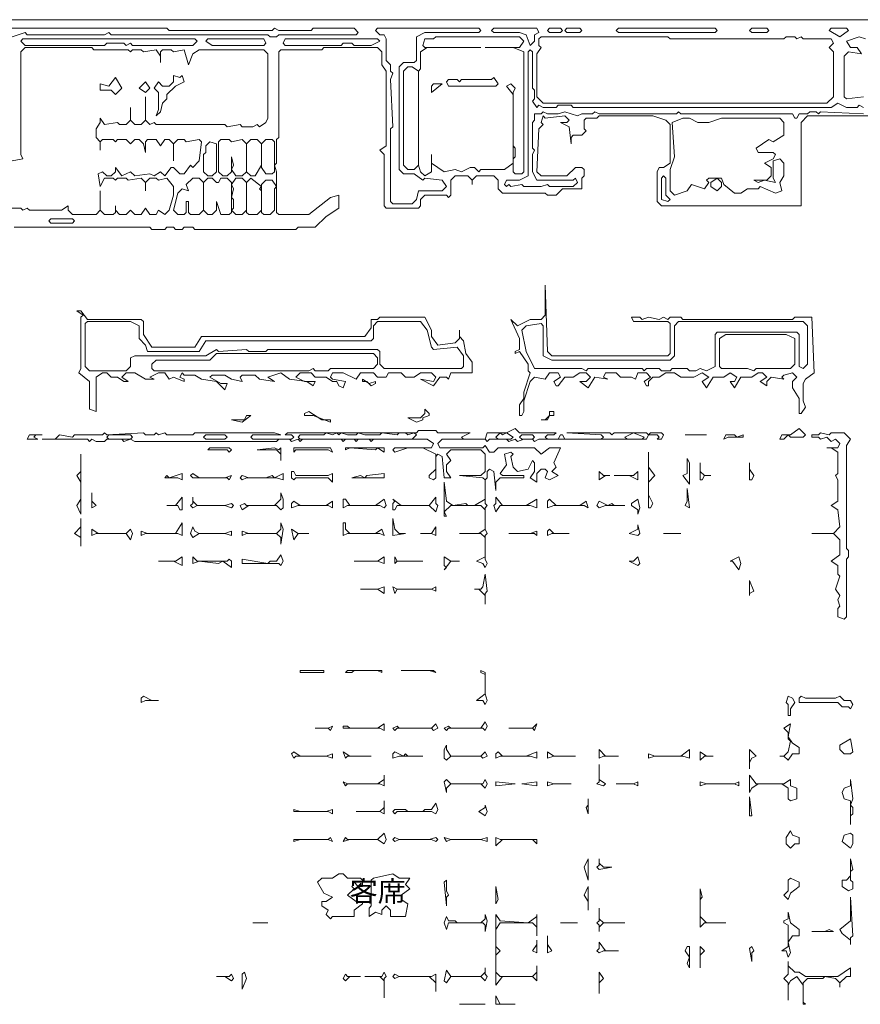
# Model space of a CAD drawing. Header units: millimetres. Extents: x -917 to 57094, y -4147 to 35497.
# Tile 3 of 4: x 26056 to 42423, y 16315 to 35497. Entities that reach past the tile are written whole.
import ezdxf

# ---------------------------------------------------------------- set-up
doc = ezdxf.new("R2010")
doc.units = ezdxf.units.MM
doc.layers.add('EDITABLE_ROOM_LABELS', color=7, linetype='Continuous', lineweight=18, true_color=0x50555f)
doc.layers.add('RASTER_CONTOURS', color=7, linetype='Continuous', lineweight=18, true_color=0x50555f)
doc.styles.add('JAPANESE', font='msgothic.ttc')

msp = doc.modelspace()

# ---------------------------------------------------------------- linework, layer by layer
at = {"layer": 'RASTER_CONTOURS'}
for points in [[(51653, 35497), (6026, 35497)], [(22561, 35330), (28923, 35330), (28965, 35289), (30974, 35289), (31016, 35330), (31100, 35289), (31728, 35289), (31770, 35330), (32565, 35330), (32649, 35247), (32607, 35205), (31100, 35205), (31058, 35164), (30932, 35164), (30890, 35205), (27835, 35205), (27793, 35247), (27709, 35205), (26202, 35205), (26160, 35247), (25909, 35164)], [(42485, 33996), (42151, 33954), (42109, 33996), (42109, 34788), (42192, 34872), (42444, 34830), (42360, 34955), (42234, 34955), (42151, 35080), (42402, 35164), (42527, 35122)], [(25909, 32745), (26119, 32787), (26077, 32870), (26077, 34872), (26160, 34955), (27458, 34955), (27500, 34913), (28170, 34913), (28212, 34872), (28253, 34913), (28421, 34913), (28463, 34872), (28714, 34913), (28798, 34788), (28798, 34663), (28798, 34872), (28839, 34913), (29007, 34913), (29049, 34872), (29258, 34913), (29342, 34621), (29425, 34830), (29551, 34913), (30807, 34913), (30890, 34830), (30890, 33579), (30849, 33496), (30723, 33412), (30681, 33454), (30597, 33412), (30388, 33412), (30346, 33454), (30095, 33412), (30053, 33454), (28714, 33454), (28672, 33496), (28588, 33454), (28505, 33537), (28505, 33996), (28505, 33537), (28421, 33454), (28295, 33454), (28212, 33537), (28212, 33787), (28212, 33537), (28128, 33454), (28002, 33454), (27960, 33496), (27709, 33454), (27625, 33579), (27625, 33496), (27542, 33370), (27542, 33204), (27625, 33120), (27625, 32953), (27625, 33120), (27667, 33162), (27877, 33162), (27918, 33120), (27960, 33162), (28128, 33162), (28212, 33079), (28295, 33162), (28379, 33162), (28463, 33079), (28505, 32912), (28505, 33120), (28546, 33162), (28714, 33162), (28798, 33037), (28881, 33162), (28965, 33162), (29049, 33079), (29049, 32745), (29049, 33079), (29132, 33162), (29258, 33162), (29300, 33120), (29551, 33162), (29593, 33120), (29551, 32745), (29425, 32620), (29384, 32662), (29258, 32495), (29174, 32495), (29049, 32620), (29007, 32620), (28881, 32453), (28798, 32536), (28672, 32453), (28588, 32495), (28295, 32453), (28212, 32536), (28044, 32453), (27918, 32620), (27918, 32536), (27835, 32453), (27751, 32453), (27667, 32536), (27584, 32495), (27625, 32245), (27709, 32411), (27877, 32411), (27918, 32370), (27960, 32411), (28128, 32411), (28170, 32370), (28421, 32411), (28505, 32328), (28505, 32161), (28505, 32328), (28588, 32411), (28714, 32411), (28756, 32370), (28923, 32411), (29049, 32245), (29049, 32078), (28965, 31786), (28881, 31702), (28756, 31786), (28714, 31702), (28588, 31702), (28505, 31828), (28421, 31702), (28295, 31702), (28212, 31786), (28128, 31702), (28002, 31702), (27918, 31786), (27918, 31869), (27918, 31744), (27877, 31702), (27709, 31702), (27625, 31786), (27625, 32161), (27625, 31786), (27542, 31702), (27081, 31702), (26998, 31786), (26998, 31869), (26872, 31786), (26244, 31786), (26202, 31828), (26119, 31786), (26077, 31828), (25909, 31828)], [(25951, 31452), (28588, 31452), (28630, 31411), (28881, 31411), (28923, 31452), (29049, 31452), (29091, 31411), (29216, 31411), (29258, 31452), (29425, 31452), (29467, 31411), (31435, 31411), (31477, 31452), (31811, 31452), (32021, 31661), (32272, 31828), (32272, 32078), (32104, 32036), (31686, 31702), (31100, 31702), (31058, 31744), (31058, 32536), (31016, 32662), (31058, 32703), (31058, 33162), (31100, 33204), (31100, 34872), (31142, 34913), (31937, 34913), (31979, 34955), (33025, 34955), (33109, 34872), (33109, 34621), (33193, 34496), (33193, 33037), (33067, 32953), (33151, 32870), (33151, 31869), (33193, 31828), (33821, 31828), (33862, 31869), (33862, 31994), (33946, 32078), (34365, 32078), (34407, 32036), (34448, 32078), (34448, 32370), (34532, 32453), (34783, 32453), (34867, 32370), (34867, 32286), (34867, 32370), (34951, 32453), (35286, 32453), (35369, 32370), (35369, 32203), (35453, 32119), (36290, 32119), (36332, 32078), (36500, 32078), (36625, 32203), (37002, 32203), (37002, 32411), (37044, 32453), (37044, 32578), (37002, 32620), (36876, 32620), (36709, 32453), (36207, 32453), (36123, 32536), (36165, 33370), (36248, 33454), (36207, 33496), (36248, 33621), (36290, 33579), (36667, 33621), (36751, 33537), (36709, 33496), (36583, 33496), (36751, 33412), (36793, 33079), (36793, 33204), (36834, 33245), (37002, 33245), (37086, 33329), (37044, 33370), (37044, 33537), (37086, 33579), (37295, 33579), (37337, 33621), (38383, 33621), (38634, 33537), (38718, 33454), (38718, 32703), (38593, 32620), (38509, 32620), (38467, 32536), (38467, 31953), (38551, 31869), (41272, 31869), (41272, 33496), (41397, 33621), (44202, 33621)], [(42485, 33662), (41648, 33704), (41606, 33662), (41565, 33704), (41439, 33704), (41397, 33662), (41230, 33662), (41188, 33579), (41146, 33579), (41104, 33662), (38927, 33662), (38886, 33704), (38844, 33662), (37337, 33662), (37253, 33704), (37211, 33662), (37002, 33662), (36918, 33621), (36667, 33704), (36541, 33662), (36332, 33662), (36248, 33704), (36207, 33662), (36081, 33662), (36081, 33537), (36039, 33496), (36039, 32995), (36081, 32953), (36039, 32870), (36039, 32536), (36123, 32370), (36834, 32370), (36876, 32411), (36918, 32328), (36834, 32245), (36374, 32245), (36332, 32286), (36207, 32245), (35872, 32245), (35830, 32286), (35621, 32245), (35579, 32286), (35537, 32245), (35495, 32286), (35537, 32370), (35788, 32370), (35955, 32453), (35955, 34872), (35997, 34913), (36039, 34872), (36039, 34163), (36081, 34121), (36081, 33954), (36039, 33913), (36123, 33787), (36165, 33829), (36248, 33787), (36500, 33787), (36541, 33829), (36793, 33829), (36834, 33787), (41858, 33787), (41983, 33871), (42151, 33787), (42360, 33787), (42402, 33829), (42485, 33787)]]:
    msp.add_lwpolyline(points, dxfattribs=at)
for points in [[(34993, 35330), (35035, 35289), (34993, 35247), (33946, 35247), (33779, 35164), (33779, 34705), (33737, 34663), (33528, 34663), (33444, 34580), (33444, 32578), (33528, 32495), (33737, 32495), (33904, 32370), (33946, 32411), (34281, 32370), (34365, 32245), (34281, 32161), (33821, 32161), (33779, 31994), (33695, 31911), (33318, 31911), (33276, 31953), (33276, 33370), (33318, 33412), (33276, 34330), (33318, 34455), (33276, 34496), (33276, 34621), (33193, 34705), (33193, 35122), (33151, 35205), (33067, 35205), (32983, 35289), (33025, 35330)], [(35244, 35289), (35286, 35330), (36123, 35330), (36165, 35247), (36081, 35205), (36081, 35080), (35997, 34997), (35914, 35205), (35788, 35247), (35286, 35247)], [(36332, 35289), (36374, 35330), (36583, 35330), (36625, 35289), (36583, 35247), (36374, 35247)], [(36667, 35289), (36709, 35330), (36960, 35330), (37002, 35289), (36960, 35247), (36709, 35247)], [(37672, 35289), (37713, 35330), (39597, 35330), (39639, 35289), (39597, 35247), (37713, 35247)], [(40267, 35289), (40309, 35330), (40602, 35330), (40644, 35289), (40602, 35247), (40309, 35247)], [(41816, 35289), (41858, 35330), (42151, 35330), (42192, 35289), (42025, 35164)], [(26077, 35080), (26119, 35122), (29467, 35122), (29509, 35080), (29425, 34997), (28253, 34997), (28212, 35039), (28128, 34997), (28086, 35039), (27751, 35039), (27709, 34997), (26160, 34997)], [(29677, 35080), (29718, 35122), (30807, 35122), (30849, 35039), (30807, 34997), (29802, 34997)], [(31183, 35039), (31225, 35122), (33025, 35122), (33067, 35080), (32900, 34997), (32565, 34997), (32523, 35039), (32356, 35039), (32314, 34997), (31225, 34997)], [(33946, 35122), (34114, 35122), (34155, 35164), (35788, 35164), (35872, 35080), (35788, 34955), (35118, 34955), (35662, 34955), (35872, 34872), (35872, 32536), (35830, 32495), (35704, 32495), (35662, 32536), (35662, 32787), (35704, 32828), (35704, 32995), (35662, 33037), (35662, 34079), (35704, 34163), (35621, 34246), (35537, 34204), (35662, 34038), (35662, 32703), (35495, 32578), (35035, 32578), (34993, 32536), (34909, 32620), (34825, 32620), (34658, 32536), (34532, 32578), (34323, 32536), (34072, 32703), (34072, 32870), (34072, 32536), (33946, 32453), (33862, 32536), (33821, 32662), (33821, 34496), (33862, 34538), (33862, 34872), (33988, 34955), (35035, 34955), (33946, 34955), (33904, 34997)], [(36165, 35122), (36207, 35164), (38676, 35164), (38718, 35122), (40937, 35122), (40978, 35164), (41146, 35164), (41188, 35122), (41272, 35164), (41313, 35122), (41858, 35122), (41899, 35039), (41816, 34955), (41899, 34872), (41899, 33996), (41774, 33871), (36248, 33871), (36123, 33996), (36123, 34830), (36207, 34955), (36165, 34997)], [(33611, 34580), (33695, 34580), (33821, 34496), (33821, 32662), (33737, 32578), (33611, 32578), (33528, 32662), (33528, 34496)], [(28044, 34163), (27918, 34371), (27793, 34204), (27625, 34246), (27625, 34121), (27835, 34121), (27918, 34038)], [(29216, 34413), (29174, 34371), (29049, 34413), (29049, 34288), (28965, 34204), (28839, 34204), (28756, 34288), (28672, 34163), (28756, 34079), (28756, 33746), (28714, 33621), (28798, 33704), (28839, 33871), (28923, 33954), (28923, 34038), (29091, 34204), (29258, 34288)], [(35369, 34246), (35286, 34371), (35244, 34330), (34658, 34330), (34616, 34288), (34574, 34330), (34407, 34330), (34365, 34288), (34407, 34204), (35328, 34204)], [(28505, 34288), (28379, 34163), (28505, 34079), (28588, 34163)], [(34281, 34246), (34114, 34246), (34072, 34204), (34072, 34079)], [(38760, 33496), (38969, 33579), (39095, 33579), (39262, 33496), (39472, 33496), (39723, 33579), (40853, 33579), (40937, 33496), (40937, 33245), (40727, 33120), (40644, 33162), (40392, 32995), (40434, 32912), (40727, 32912), (40769, 32870), (40727, 32787), (40560, 32703), (40685, 32620), (40685, 32453), (40602, 32370), (40351, 32370), (40434, 32328), (40560, 32370), (40769, 32328), (40727, 32411), (40727, 32745), (40853, 32787), (40937, 32703), (40937, 32453), (40853, 32328), (40895, 32161), (40769, 32119), (40476, 32245), (40434, 32203), (40225, 32203), (40099, 32119), (39974, 32119), (39765, 32286), (39723, 32411), (39472, 32411), (39430, 32370), (39472, 32328), (39388, 32203), (39137, 32286), (39053, 32161), (38802, 32078), (38718, 32161), (38718, 32578), (38802, 32828)], [(29760, 33120), (29886, 33079), (29886, 32536), (29802, 32453), (29718, 32453), (29635, 32536), (29635, 32870), (29677, 32912), (29677, 33037)], [(29970, 33162), (30137, 33162), (30179, 33120), (30388, 33162), (30472, 33079), (30472, 32536), (30388, 32453), (30263, 32453), (30179, 32578), (30221, 32662), (30179, 32828), (30179, 32536), (30095, 32453), (30011, 32453), (29928, 32536), (29928, 33120)], [(30556, 33162), (30681, 33162), (30765, 33079), (30765, 32662), (30639, 32453), (30556, 32453), (30472, 32536), (30472, 33079)], [(30849, 33162), (30974, 33162), (31016, 33120), (31016, 32536), (30974, 32495), (30849, 32495), (30765, 32620), (30765, 33079)], [(38593, 32453), (38634, 32411), (38634, 32078), (38718, 31994), (38676, 31953), (38551, 31994), (38551, 32411)], [(29551, 32411), (29635, 32328), (29635, 31786), (29551, 31702), (29384, 31702), (29342, 31744), (29342, 31953), (29300, 31953), (29300, 31744), (29258, 31702), (29132, 31702), (29049, 31786), (29132, 32119), (29216, 32203), (29342, 32161), (29300, 32286), (29425, 32411)], [(29718, 32411), (29802, 32411), (29886, 32328), (29928, 32328), (29970, 32411), (30095, 32411), (30179, 32328), (30179, 31744), (30137, 31702), (29970, 31702), (29886, 31953), (29886, 31786), (29802, 31702), (29718, 31702), (29635, 31786), (29635, 32328)], [(30263, 32411), (30388, 32411), (30472, 32328), (30472, 31786), (30388, 31702), (30263, 31702), (30179, 31786), (30221, 31828), (30221, 31994), (30179, 32036), (30221, 32203), (30179, 32286)], [(30556, 32411), (30765, 32245), (30723, 32203), (30765, 32161), (30765, 31786), (30681, 31702), (30514, 31702), (30472, 31744), (30472, 32328)], [(30849, 32370), (30974, 32370), (31058, 32245), (31016, 32203), (31016, 31786), (30932, 31702), (30807, 31702), (30765, 31744), (30765, 32286)], [(39639, 32411), (39723, 32328), (39723, 32245), (39639, 32161), (39513, 32245), (39513, 32328)], [(26621, 31577), (26663, 31619), (27081, 31619), (27123, 31577), (27081, 31536), (26663, 31536)], [(35621, 29659), (35788, 29284), (35788, 29075), (35704, 29034), (35704, 28992), (35788, 29034), (35955, 28783), (35955, 28658), (35997, 28617), (35872, 28241), (35872, 28116), (35788, 27991), (35788, 27783), (35830, 27783), (35872, 27866), (35872, 28074), (35997, 28450), (36081, 28533), (36290, 28491), (36374, 28617), (36541, 28617), (36583, 28533), (36458, 28450), (36500, 28366), (36541, 28366), (36667, 28533), (36834, 28533), (36960, 28617), (37086, 28617), (37169, 28533), (37086, 28450), (36960, 28450), (37127, 28325), (37253, 28533), (37504, 28491), (37420, 28533), (37462, 28617), (37672, 28617), (37755, 28533), (37965, 28533), (38048, 28491), (38090, 28617), (38258, 28617), (38341, 28533), (38216, 28450), (38258, 28366), (38300, 28366), (38300, 28450), (38383, 28533), (38509, 28533), (38634, 28617), (38802, 28617), (38927, 28533), (39179, 28533), (39346, 28617), (39472, 28533), (39346, 28450), (39430, 28325), (39555, 28533), (39765, 28533), (39890, 28617), (40016, 28533), (39974, 28450), (39890, 28450), (39974, 28325), (40099, 28533), (40309, 28533), (40434, 28617), (40518, 28617), (40602, 28533), (40476, 28450), (40602, 28366), (40602, 28450), (40685, 28533), (40937, 28491), (40895, 28533), (40937, 28575), (41104, 28617), (41188, 28533), (41104, 28450), (41104, 28325), (41230, 28116), (41230, 27824), (41272, 27824), (41355, 27949), (41313, 28074), (41313, 28408), (41355, 28491), (41523, 28617), (41481, 29701), (41146, 29701), (41104, 29659), (38969, 29659), (38927, 29701), (38718, 29701), (38676, 29659), (38593, 29701), (38509, 29659), (38300, 29701), (38174, 29659), (38132, 29701), (37965, 29701), (38007, 29617), (38676, 29617), (38718, 29576), (38718, 28992), (38676, 28950), (36416, 28950), (36332, 29034), (36290, 30326), (36290, 29742), (36207, 29659), (35997, 29659), (35746, 29534)], [(27165, 29826), (27291, 29742), (27249, 29701), (27249, 28700), (27207, 28617), (27416, 28450), (27416, 27908), (27542, 27866), (27542, 28533), (27667, 28617), (27751, 28617), (27835, 28533), (27960, 28533), (28086, 28450), (28170, 28450), (28044, 28533), (28128, 28617), (28295, 28617), (28505, 28491), (28672, 28491), (28588, 28533), (28756, 28617), (28881, 28617), (28965, 28491), (29049, 28533), (29258, 28450), (29258, 28491), (29174, 28533), (29216, 28617), (29258, 28575), (29467, 28575), (29593, 28491), (29886, 28450), (30053, 28283), (30095, 28408), (29970, 28408), (29760, 28533), (29802, 28575), (30053, 28575), (30179, 28491), (30388, 28450), (30346, 28533), (30388, 28575), (30639, 28575), (30723, 28491), (31016, 28450), (30890, 28533), (31142, 28617), (31309, 28491), (31644, 28450), (31770, 28366), (31811, 28450), (31602, 28450), (31435, 28533), (31518, 28617), (31728, 28617), (31811, 28533), (32021, 28533), (32146, 28450), (32230, 28450), (32272, 28366), (32356, 28325), (32397, 28450), (32146, 28491), (32104, 28533), (32146, 28617), (32356, 28617), (32607, 28491), (32690, 28617), (32942, 28617), (33025, 28533), (33193, 28533), (33235, 28617), (33486, 28617), (33569, 28533), (33737, 28533), (33862, 28617), (34072, 28617), (34155, 28533), (34114, 28450), (33862, 28491), (34114, 28366), (34239, 28533), (34365, 28533), (34407, 28491), (34448, 28617), (34867, 28617), (34867, 28825), (34742, 28992), (34700, 29242), (34616, 29325), (34616, 29451), (34616, 29284), (34532, 29200), (34197, 29159), (34072, 29325), (34072, 29451), (33946, 29701), (33067, 29701), (33025, 29659), (32900, 29659), (32900, 29492), (32774, 29325), (29593, 29325), (29467, 29117), (28630, 29117), (28463, 29367), (28463, 29617), (28421, 29659), (27374, 29659), (27249, 29826)], [(27332, 29576), (27374, 29617), (28212, 29617), (28379, 29534), (28379, 29284), (28505, 29159), (28546, 29034), (29551, 29034), (29677, 29242), (32900, 29242), (32942, 29284), (32942, 29534), (33025, 29617), (33862, 29617), (33988, 29451), (34072, 29117), (34114, 29075), (34574, 29117), (34700, 28950), (34700, 28742), (34658, 28700), (33151, 28700), (33067, 28783), (33067, 29034), (33025, 29075), (30890, 29075), (30849, 29034), (30514, 29034), (30472, 29075), (29928, 29034), (29886, 29075), (29677, 28950), (28295, 28950), (28212, 28908), (28212, 28742), (28128, 28658), (27416, 28658), (27332, 28742)], [(41397, 28783), (41313, 28700), (41230, 28742), (41230, 29367), (41188, 29409), (39639, 29409), (39597, 29367), (39597, 28742), (39430, 28658), (39304, 28700), (39220, 28658), (39095, 28658), (39053, 28700), (38760, 28700), (38718, 28658), (38551, 28658), (38509, 28700), (38258, 28700), (38216, 28658), (38174, 28700), (37127, 28700), (37086, 28658), (37002, 28700), (36081, 28700), (35914, 29034), (35830, 29451), (35914, 29534), (36207, 29576), (36248, 29534), (36248, 28950), (36416, 28867), (38718, 28867), (38802, 28950), (38802, 29534), (38886, 29617), (41313, 29617), (41397, 29534)], [(39681, 29284), (39806, 29367), (40978, 29367), (41146, 29284), (41146, 28783), (41062, 28700), (40392, 28700), (40351, 28658), (40225, 28700), (39723, 28700), (39681, 28742)], [(28630, 28700), (28630, 28783), (28714, 28867), (29760, 28867), (29886, 28992), (32942, 28992), (33025, 28908), (33025, 28783), (32942, 28700), (32104, 28700), (32063, 28658), (31811, 28658), (31770, 28700), (31686, 28658), (28672, 28658)], [(32732, 28491), (32732, 28450), (32816, 28450), (32900, 28366), (32983, 28408), (32983, 28450), (32858, 28408)], [(31602, 27824), (31602, 27783), (31770, 27783), (32104, 27657), (32104, 27699), (31937, 27699), (31686, 27866)], [(34030, 27824), (33946, 27908), (33946, 27824), (33862, 27741), (33611, 27741), (33779, 27657), (33904, 27699), (33904, 27741), (34030, 27783)], [(36458, 27866), (36374, 27866), (36374, 27783), (36290, 27699), (36207, 27699), (36332, 27699), (36374, 27783), (36458, 27783)], [(30556, 27783), (30472, 27783), (30430, 27699), (30179, 27699), (30388, 27657)], [(38593, 27407), (38551, 27449), (38341, 27449), (38300, 27407), (38258, 27449), (37630, 27449), (37588, 27407), (37546, 27449), (36709, 27449), (37379, 27407), (37420, 27366), (37379, 27324), (36667, 27324), (36625, 27407), (36583, 27407), (36541, 27324), (36332, 27324), (36290, 27366), (36332, 27407), (36458, 27407), (36500, 27449), (35788, 27449), (35704, 27532), (35537, 27449), (35160, 27449), (35118, 27324), (34700, 27324), (34658, 27366), (34825, 27449), (34197, 27449), (34155, 27491), (33821, 27491), (33779, 27449), (31267, 27449), (31225, 27407), (31351, 27407), (31393, 27366), (31351, 27324), (30597, 27324), (30556, 27366), (30597, 27407), (31142, 27407), (31016, 27449), (29467, 27449), (29425, 27407), (28923, 27407), (28881, 27449), (28756, 27407), (28714, 27449), (28672, 27407), (28505, 27407), (28463, 27449), (27751, 27407), (27709, 27449), (27667, 27407), (27123, 27407), (27081, 27366), (26830, 27407), (26746, 27324), (26495, 27324), (27374, 27324), (27416, 27282), (27458, 27324), (27542, 27282), (27709, 27282), (27751, 27324), (28044, 27324), (28086, 27282), (28212, 27324), (28295, 27282), (31058, 27282), (31100, 27324), (31309, 27324), (31351, 27282), (31477, 27324), (31518, 27282), (31560, 27324), (32314, 27324), (32356, 27282), (32397, 27324), (32565, 27324), (32607, 27282), (32649, 27324), (32858, 27324), (32900, 27282), (32942, 27324), (33988, 27324), (34114, 27240), (34072, 27157), (33360, 27157), (33318, 27115), (33360, 27074), (33611, 27157), (33904, 27157), (34155, 27032), (34155, 26740), (34030, 26615), (34030, 26573), (34114, 26531), (34155, 26573), (34155, 26990), (34197, 27032), (34281, 26990), (34323, 26573), (34448, 26573), (34365, 26698), (34365, 26823), (34448, 26907), (34365, 27032), (34448, 27115), (35035, 27115), (35118, 27032), (35118, 26698), (35035, 26615), (34616, 26615), (35076, 26573), (35118, 26531), (35118, 26156), (34909, 26031), (34783, 26031), (34742, 26073), (34490, 26031), (34365, 26114), (34323, 26490), (34323, 25823), (34365, 25823), (34323, 25906), (34448, 26031), (35035, 26031), (35118, 25948), (35118, 25572), (34993, 25489), (34616, 25489), (35035, 25489), (35118, 25406), (35118, 25030), (34951, 24947), (35076, 24905), (35118, 24822), (35160, 24905), (35118, 24989), (35118, 25447), (35160, 25489), (35118, 25572), (35118, 25989), (35160, 26031), (35118, 26073), (35118, 26531), (35160, 26573), (35160, 26698), (35202, 26740), (35286, 26698), (35328, 26323), (35328, 26490), (35411, 26573), (35872, 26573), (35872, 26615), (35453, 26615), (35411, 26657), (35537, 26823), (35495, 27032), (35621, 27074), (35662, 27032), (35621, 26990), (35662, 26782), (35746, 26698), (35955, 26740), (36039, 26907), (36081, 26865), (36081, 26698), (35997, 26573), (36123, 26490), (36123, 26657), (36207, 26740), (36290, 26740), (36332, 26698), (36290, 26573), (36374, 26531), (36541, 26615), (36416, 26698), (36500, 26782), (36458, 26865), (36583, 27157), (36374, 27157), (36207, 27032), (36081, 27157), (35369, 27157), (35286, 27074), (35202, 27074), (35118, 27199), (35076, 27157), (34239, 27157), (34197, 27240), (34281, 27324), (35118, 27324), (35160, 27282), (35202, 27324), (35537, 27324), (35579, 27282), (35704, 27324), (35746, 27282), (35872, 27324), (36039, 27324), (36081, 27282), (36165, 27324), (38258, 27324), (38300, 27407), (38467, 27407), (38509, 27366), (38467, 27324), (38551, 27324)], [(31477, 27366), (31518, 27407), (31979, 27407), (32021, 27449), (32146, 27407), (32230, 27449), (32272, 27407), (32314, 27449), (32439, 27407), (32607, 27407), (32649, 27449), (32774, 27407), (33067, 27407), (33109, 27449), (33402, 27407), (33444, 27449), (33569, 27449), (33611, 27407), (33737, 27449), (33779, 27407), (33695, 27324), (31518, 27324)], [(35328, 27366), (35411, 27449), (35453, 27407), (35537, 27449), (35662, 27366), (35621, 27324), (35369, 27324)], [(37839, 27366), (38007, 27449), (38216, 27366), (38174, 27324), (37881, 27324)], [(41355, 27407), (41230, 27532), (41062, 27407), (40895, 27407), (40853, 27324), (40937, 27324), (41020, 27407), (41062, 27366), (41313, 27366)], [(41648, 27449), (41606, 27407), (41481, 27407), (41481, 27366), (41606, 27366), (41648, 27324), (41774, 27366), (41858, 27282), (41941, 27324), (42025, 27240), (41983, 27157), (41774, 27157), (41858, 27157), (41983, 27074), (41983, 26657), (41941, 26615), (41983, 26531), (41983, 26114), (41858, 26031), (41983, 25948), (42025, 25614), (41899, 25489), (41481, 25489), (41899, 25489), (42025, 25364), (42025, 25072), (41858, 24947), (41983, 24863), (41983, 24697), (42025, 24655), (41941, 24405), (42025, 24280), (41983, 24196), (42025, 24071), (41983, 24029), (41983, 23863), (42109, 23821), (42151, 23863), (42151, 24989), (42192, 25030), (42192, 25155), (42151, 25197), (42151, 27199), (42234, 27324), (42109, 27449), (41858, 27449), (41816, 27407)], [(26202, 27324), (26412, 27324), (26328, 27366), (26370, 27407), (26495, 27407), (26244, 27407)], [(27751, 27366), (27793, 27407), (28212, 27407), (28253, 27366), (28212, 27324), (27793, 27324)], [(29635, 27366), (29677, 27407), (30053, 27407), (30095, 27366), (30053, 27324), (29677, 27324)], [(35788, 27366), (35830, 27407), (36039, 27407), (36081, 27366), (36039, 27324), (35830, 27324)], [(39011, 27407), (39430, 27407)], [(39765, 27324), (39848, 27366), (40141, 27366), (40141, 27407), (40016, 27366), (39974, 27407), (39806, 27407)], [(29718, 27115), (30095, 27115), (30137, 27074), (30179, 27115), (30137, 27157), (29760, 27157)], [(30681, 27115), (31058, 27115), (31142, 27032), (31142, 26907), (31142, 27157), (31100, 27115), (31016, 27157)], [(31393, 27157), (31393, 27074), (31435, 27115), (32063, 27115), (32146, 27074), (32104, 27157)], [(32397, 27157), (32397, 27115), (32481, 27157), (32983, 27115), (33025, 27157), (33151, 27074), (33151, 27157)], [(38300, 27074), (38300, 25989), (38341, 25989), (38383, 26073), (38300, 26240), (38300, 26490), (38425, 26615), (38300, 26782)], [(27249, 27032), (27249, 26698), (27165, 26615), (27249, 26490), (27249, 26156), (27165, 26031), (27249, 25864)], [(39053, 26949), (39053, 26657), (38969, 26615), (39095, 26448), (39095, 26865)], [(39304, 26865), (39304, 26531), (39346, 26531), (39388, 26615), (39513, 26615), (39388, 26615), (39304, 26698)], [(40267, 26865), (40267, 26531), (40309, 26531), (40351, 26615), (40267, 26740)], [(31351, 26698), (31351, 26573), (31393, 26531), (31435, 26573), (32063, 26573), (32146, 26490), (32146, 26657), (32063, 26615), (31435, 26615), (31393, 26698)], [(37337, 26698), (37337, 26531), (37462, 26615), (37546, 26615), (37420, 26615)], [(38090, 26531), (38090, 26698), (38007, 26615), (37630, 26615), (37923, 26615)], [(29216, 26657), (28965, 26573), (28923, 26615), (28881, 26573), (29132, 26573), (29216, 26531)], [(29384, 26615), (29425, 26573), (30095, 26573), (30137, 26531), (30179, 26615), (30053, 26573), (29551, 26573), (29425, 26657)], [(31183, 26657), (31016, 26573), (30974, 26615), (30849, 26573), (30514, 26573), (30388, 26615), (30346, 26573), (30388, 26531), (30472, 26573), (31058, 26573), (31183, 26531)], [(33151, 26657), (32816, 26615), (32774, 26573), (32690, 26615), (32523, 26573), (33151, 26573)], [(27458, 26281), (27458, 25989), (27542, 26031), (27458, 26114)], [(31183, 26156), (31142, 26281), (31142, 26156), (31016, 26031), (30472, 26031), (30430, 26073), (30346, 26031), (30388, 25948), (30514, 26031), (31058, 26031), (31142, 25948), (31183, 25989)], [(39053, 26365), (39053, 26114), (39011, 26031), (39095, 25989)], [(29216, 26198), (29091, 26031), (28923, 26031), (29132, 26031), (29174, 25948), (29216, 25948)], [(29384, 26031), (29425, 25989), (29509, 26031), (30053, 26031), (30179, 25989), (30221, 26031), (30179, 26073), (30053, 26031), (29509, 26031), (29425, 26114), (29425, 26198), (29425, 26073)], [(31351, 26073), (31351, 25989), (31477, 26031), (32063, 26031), (32146, 25989), (32146, 26114), (32021, 26031), (31518, 26031), (31393, 26114)], [(32356, 26156), (32356, 25989), (32439, 26031), (33067, 26031), (33151, 25989), (33193, 26031), (33151, 26156), (32983, 26031), (32481, 26031), (32397, 26156)], [(34197, 26031), (34155, 26073), (34155, 26198), (34030, 26031), (33486, 26031), (33318, 26156), (33360, 26114), (33318, 26073), (33318, 25948), (33360, 25948), (33402, 26031), (34030, 26031), (34155, 25906)], [(35286, 26031), (35328, 25906), (35411, 26031), (35997, 26031), (36123, 25989), (36123, 26156), (35914, 26031), (35453, 26031), (35328, 26198), (35328, 26073)], [(36332, 26114), (36332, 25989), (36458, 26031), (37044, 26031), (37127, 25989), (37086, 26114), (36960, 26031), (36500, 26031), (36374, 26156)], [(37295, 26031), (37337, 25989), (37462, 26031), (37839, 26031), (37630, 26031), (37588, 26073), (37504, 26031), (37337, 26114)], [(38090, 26156), (37965, 26073), (37965, 26031), (38090, 25948), (38090, 25864), (38132, 25989)], [(27249, 25781), (27249, 25614), (27123, 25489), (27249, 25406), (27249, 25239)], [(33318, 25781), (33318, 25447), (33569, 25489), (33444, 25489), (33360, 25572)], [(27458, 25572), (27458, 25447), (27542, 25489), (28128, 25489), (28212, 25364), (28253, 25489), (28212, 25572), (28128, 25489), (27584, 25489)], [(29216, 25697), (29091, 25489), (28546, 25489), (28421, 25531), (28421, 25447), (28505, 25489), (29132, 25489), (29216, 25447)], [(29384, 25489), (29425, 25406), (29551, 25489), (30053, 25489), (30179, 25447), (30179, 25531), (30053, 25489), (29551, 25489), (29467, 25531), (29425, 25614)], [(31183, 25572), (31142, 25697), (31142, 25572), (31058, 25489), (30514, 25489), (30388, 25531), (30388, 25447), (30472, 25489), (31058, 25489), (31142, 25406), (31142, 25280)], [(31351, 25572), (31393, 25364), (31477, 25489), (31686, 25489), (31477, 25489)], [(32356, 25697), (32356, 25447), (32439, 25489), (33067, 25489), (33151, 25447), (33109, 25572), (32983, 25489), (32481, 25489), (32397, 25572), (32397, 25697)], [(34155, 25614), (34072, 25489), (33862, 25489), (34072, 25489), (34155, 25447)], [(36123, 25447), (36123, 25531), (35997, 25489), (35579, 25489), (36081, 25489)], [(36332, 25531), (36332, 25447), (36416, 25489), (36751, 25489), (36458, 25489), (36374, 25572)], [(38090, 25656), (38090, 25572), (37923, 25489), (38090, 25447), (38132, 25489)], [(38593, 25489), (38927, 25489)], [(29216, 24863), (29216, 25030), (29091, 24947), (28756, 24947), (29049, 24947)], [(29425, 25030), (29425, 24905), (29551, 24947), (29928, 24905), (30011, 24947), (30179, 24822), (30179, 24947), (30137, 24989), (30095, 24947), (29509, 24947)], [(31183, 24947), (31142, 25072), (31058, 24947), (30932, 24947), (30890, 24905), (30388, 24989), (30388, 24905), (31100, 24905), (31142, 24863)], [(33151, 25030), (33025, 24947), (32565, 24947), (33025, 24947), (33151, 24905)], [(33360, 25030), (33360, 24905), (33402, 24947), (33904, 24947), (33402, 24947)], [(34323, 24780), (34448, 24947), (34616, 24947), (34448, 24947), (34323, 25030), (34323, 24863), (34365, 24822)], [(38132, 24905), (38090, 25030), (38007, 24947), (37923, 24947), (38090, 24863)], [(40058, 25030), (39890, 24947), (39932, 24947), (40058, 24780), (40099, 24905)], [(35118, 24697), (35076, 24446), (35035, 24405), (34909, 24405), (34993, 24405), (35118, 24280), (35118, 24113), (35118, 24321), (35160, 24363)], [(40267, 24572), (40267, 24280), (40267, 24321), (40351, 24363)], [(33151, 24321), (33151, 24446), (33025, 24405), (32690, 24405), (33025, 24405)], [(33318, 24446), (33360, 24321), (33402, 24405), (34072, 24405), (34155, 24363), (34155, 24446), (34072, 24405), (33402, 24405)], [(31518, 22820), (31518, 22778), (31979, 22778), (31979, 22820)], [(32397, 22778), (32523, 22778), (32565, 22820), (33025, 22820), (33109, 22778), (33109, 22820), (32439, 22820)], [(33486, 22820), (34030, 22820), (34155, 22778), (34114, 22820)], [(35035, 22820), (35035, 22778), (35118, 22737), (35118, 22361), (34951, 22236), (35076, 22236), (35118, 22153), (35160, 22236), (35118, 22361), (35118, 22778)], [(28421, 22278), (28421, 22195), (28505, 22236), (28756, 22236), (28630, 22236), (28463, 22320)], [(41020, 22320), (40978, 22195), (41020, 22153), (41020, 21944), (41062, 21944), (41062, 22069), (41146, 22195), (41104, 22278)], [(41230, 22278), (41230, 22195), (41983, 22195), (42067, 22111), (42192, 22111), (42234, 22069), (42276, 22153), (42234, 22236), (42109, 22236), (42025, 22320), (41941, 22278), (41355, 22278), (41272, 22320)], [(32146, 21736), (32063, 21694), (31811, 21694), (32063, 21694), (32104, 21652)], [(33151, 21778), (33025, 21694), (32481, 21694), (32439, 21736), (32356, 21736), (32356, 21694), (33067, 21694), (33151, 21652)], [(34197, 21694), (34155, 21778), (34072, 21694), (33444, 21694), (33402, 21736), (33318, 21694), (33360, 21652), (33402, 21694), (34072, 21694), (34114, 21652)], [(35160, 21736), (35118, 21819), (35035, 21694), (34448, 21694), (34407, 21736), (34323, 21694), (34365, 21652), (34407, 21694), (35076, 21694), (35118, 21652)], [(36123, 21778), (36039, 21694), (35579, 21694), (36039, 21694), (36081, 21652)], [(41062, 21778), (40937, 21694), (41020, 21611), (41020, 21486), (41062, 21444), (41020, 21235), (40937, 21152), (40853, 21152), (40937, 21152), (41020, 21069), (41104, 21194), (41230, 21194), (41230, 21319), (41104, 21402), (41020, 21527)], [(42234, 21486), (42025, 21361), (42025, 21277), (42109, 21194), (42234, 21194), (42276, 21235)], [(34323, 21277), (34323, 21110), (34365, 21069), (34448, 21152), (35035, 21152), (35076, 21110), (35160, 21152), (35118, 21235), (35035, 21152), (34448, 21152), (34365, 21277), (34365, 21361)], [(31351, 21194), (31393, 21110), (31435, 21152), (32021, 21152), (32146, 21110), (32146, 21194), (32021, 21152), (31518, 21152), (31393, 21235)], [(32356, 21235), (32397, 21110), (32439, 21152), (32900, 21152), (32481, 21152)], [(33318, 21194), (33318, 21110), (33444, 21152), (33904, 21152), (33611, 21152), (33569, 21194), (33528, 21152), (33360, 21235)], [(35328, 21194), (35328, 21110), (35411, 21152), (35997, 21152), (36123, 21110), (36123, 21235), (35914, 21152), (35453, 21152), (35369, 21235)], [(36332, 21235), (36332, 21110), (36458, 21152), (36876, 21152), (36458, 21152)], [(37337, 21277), (37337, 21110), (37420, 21152), (37713, 21152), (37462, 21152)], [(39095, 21277), (38927, 21152), (38425, 21152), (38300, 21194), (38300, 21110), (38425, 21152), (38969, 21152), (39095, 21110)], [(39304, 21235), (39304, 21069), (39388, 21152), (39555, 21152), (39430, 21152)], [(40267, 21277), (40267, 20902), (40267, 21027), (40309, 21110), (40392, 21152)], [(37337, 20985), (37337, 20652), (37295, 20610), (37420, 20568), (37462, 20610), (37337, 20693)], [(33151, 20777), (33151, 20693), (33025, 20610), (32439, 20610), (32356, 20652), (32397, 20568), (32439, 20610), (33067, 20610), (33151, 20568)], [(40267, 20777), (40267, 20443), (40309, 20527), (40434, 20610), (40895, 20610), (41020, 20527), (41020, 20318), (41062, 20276), (41188, 20318), (41188, 20527), (41062, 20568), (41062, 20693), (40937, 20610), (40392, 20610)], [(34323, 20652), (34365, 20443), (34365, 20527), (34448, 20610), (35035, 20610), (35118, 20527), (35160, 20610), (35118, 20693), (35076, 20610), (34448, 20610), (34365, 20693)], [(35328, 20652), (35328, 20568), (35704, 20610)], [(36123, 20568), (36123, 20652), (35830, 20610)], [(36332, 20652), (36332, 20568), (36458, 20610), (36793, 20610), (36458, 20610)], [(38090, 20568), (38090, 20652), (38007, 20610), (37672, 20610), (38007, 20610)], [(39304, 20652), (39304, 20568), (39430, 20610), (39974, 20610), (40058, 20568), (40058, 20652), (39974, 20610), (39430, 20610)], [(42234, 20693), (42234, 20568), (42109, 20527), (42067, 20443), (42109, 20318), (42234, 20276), (42234, 19818), (42234, 19984), (42276, 20026), (42276, 20151), (42234, 20193), (42276, 20318)], [(40267, 20360), (40267, 19984), (40309, 19984)], [(33151, 20276), (33151, 20151), (33067, 20068), (32607, 20068), (33067, 20068), (33151, 20026)], [(34197, 20110), (34155, 20235), (34072, 20110), (33946, 20110), (33904, 20068), (33611, 20068), (33569, 20110), (33360, 20110), (33318, 20068), (33360, 20026), (33402, 20068), (34072, 20068), (34155, 20026)], [(35118, 20193), (35118, 20151), (34993, 20068), (35118, 19984), (35160, 20068)], [(37127, 20318), (37127, 20193), (37086, 20151), (37127, 20026)], [(31393, 20110), (31393, 20068), (32063, 20068), (32146, 20026), (32146, 20110), (32021, 20068), (31518, 20068)], [(32104, 19567), (32063, 19526), (31393, 19526), (31393, 19484), (31518, 19526), (32063, 19526), (32146, 19484)], [(33193, 19526), (33151, 19651), (33025, 19526), (32439, 19526), (32397, 19567), (32356, 19484), (32481, 19526), (33025, 19526), (33151, 19442)], [(33318, 19526), (33360, 19484), (33444, 19526), (34072, 19526), (34155, 19484), (34197, 19526), (34155, 19567), (34030, 19526), (33444, 19526), (33360, 19567)], [(34323, 19567), (34365, 19484), (34448, 19526), (35035, 19526), (35160, 19484), (35160, 19567), (35035, 19526), (34448, 19526)], [(35328, 19567), (35328, 19401), (35453, 19526), (36039, 19526), (36123, 19442), (36123, 19526), (35411, 19526)], [(41062, 19693), (40978, 19567), (40978, 19442), (41062, 19359), (41146, 19442), (41230, 19442), (41230, 19567), (41104, 19609)], [(42234, 19651), (42109, 19609), (42067, 19484), (42234, 19359), (42276, 19442), (42276, 19609)], [(37127, 19150), (37044, 18984), (37127, 18733)], [(37337, 19150), (37337, 19025), (37295, 18984), (37337, 18942), (37588, 18984), (37420, 18984), (37337, 19067)], [(42234, 19150), (42234, 18817), (42151, 18733), (42067, 18733), (42067, 18608), (42192, 18525), (42276, 18567), (42276, 18692), (42234, 18733), (42234, 18900), (42276, 18942)], [(32690, 18775), (32439, 18775), (32356, 18859), (32272, 18859), (32146, 18775), (31937, 18775), (31853, 18692), (31979, 18483), (32146, 18400), (32021, 18316), (31937, 18316), (31937, 18233), (32063, 18150), (32021, 18066), (32104, 17983), (32146, 18024), (32565, 18024), (32565, 18150), (32732, 18275), (32732, 18316), (32607, 18316), (32439, 18441), (32565, 18567), (32523, 18608), (32565, 18692), (32649, 18608), (32732, 18608), (32732, 18733)], [(33653, 18775), (33444, 18775), (33318, 18859), (32942, 18775), (32900, 18733), (32900, 18233), (32858, 18191), (32858, 18024), (32983, 18108), (33109, 18066), (33109, 18150), (33193, 18233), (33276, 18150), (33276, 18024), (33569, 18024), (33611, 18275), (33486, 18358), (33486, 18441), (33653, 18567), (33569, 18650)], [(34365, 18733), (34323, 18692), (34365, 18233), (34365, 18400), (34407, 18441), (34365, 18525)], [(35328, 18608), (35328, 18275), (35369, 18358)], [(37127, 18608), (37044, 18441), (37127, 18316), (37127, 18150)], [(41062, 18775), (41020, 18733), (41020, 18525), (40937, 18441), (41020, 18358), (41062, 18483), (41230, 18608), (41230, 18692)], [(39304, 18567), (39304, 17816), (39388, 17899), (39806, 17899), (39430, 17899), (39304, 18024), (39304, 18358), (39346, 18400)], [(42234, 18400), (42234, 17941), (42025, 17774), (42067, 17691), (42234, 17566), (42234, 17482), (42234, 17607), (42276, 17649)], [(35160, 17941), (35118, 18066), (35118, 17983), (35035, 17899), (34574, 17899), (34532, 17941), (34407, 17941), (34365, 18024), (34323, 17899), (34365, 17774), (34407, 17899), (35076, 17899), (35118, 17858), (35118, 17733)], [(35328, 18066), (35328, 16690), (35453, 16857), (36039, 16857), (36123, 16773), (36123, 17065), (36123, 16940), (36039, 16857), (35411, 16857), (35328, 16940), (35328, 17274), (35411, 17357), (35328, 17441), (35328, 17774), (35411, 17899), (36039, 17899), (36123, 17816), (36123, 17649), (36123, 18066), (36123, 18024), (35955, 17899), (35411, 17941)], [(37337, 18191), (37337, 17941), (37295, 17899), (37337, 17858), (37337, 17733), (37337, 17816), (37420, 17899), (37839, 17899), (37420, 17899), (37337, 17983)], [(41020, 18108), (41020, 17983), (40937, 17941), (40937, 17899), (41020, 17858), (41020, 17441), (40895, 17357), (40978, 17357), (41020, 17232), (41062, 17316), (41020, 17524), (41104, 17649), (41230, 17649), (41230, 17774), (41062, 17899)], [(30597, 17899), (30890, 17899)], [(36583, 17899), (36918, 17899)], [(36332, 17649), (36332, 17316), (36416, 17357), (36332, 17482)], [(41899, 17733), (41816, 17774), (41732, 17733), (41481, 17733)], [(36123, 17566), (36123, 17482), (36039, 17357), (36123, 17316)], [(37295, 17357), (37337, 17316), (37420, 17357), (37713, 17357), (37462, 17357), (37337, 17524), (37337, 17399)], [(39053, 17441), (39011, 17357), (39095, 17232), (39053, 17107), (39095, 17024), (39095, 17441)], [(39304, 17441), (39304, 17024), (39304, 17274), (39388, 17357)], [(40309, 17441), (40267, 17399), (40309, 17149), (40309, 17316), (40351, 17357)], [(40937, 16815), (41020, 16732), (41020, 16398), (41020, 16690), (41062, 16773), (41188, 16857), (41313, 16690), (41313, 16315), (41355, 16315), (41313, 16356), (41313, 16732), (41397, 16815), (41690, 16815), (41732, 16857), (41941, 16815), (42025, 16732), (42025, 16648), (42025, 16732), (42151, 16857), (42234, 16857), (42234, 17024), (41983, 16857), (41355, 16857), (41230, 16940), (41146, 16940), (41020, 17065), (41020, 17149), (41020, 16899)], [(30221, 16815), (30179, 16899), (30137, 16857), (29886, 16857), (30053, 16857), (30179, 16773)], [(30430, 16940), (30388, 16899), (30388, 16607), (30472, 16815)], [(32356, 16815), (32397, 16773), (32481, 16857), (32690, 16857), (32439, 16857), (32397, 16899)], [(32774, 16857), (33067, 16857), (33151, 16773), (33151, 16440), (33151, 16815), (33193, 16857), (33151, 16940), (33109, 16857)], [(33318, 16857), (33360, 16815), (33444, 16857), (34030, 16857), (34155, 16732), (34155, 16565), (34155, 16899), (34072, 16857), (33444, 16857), (33360, 16899)], [(35160, 16857), (35118, 16899), (35118, 17024), (35118, 16940), (35035, 16857), (34448, 16857), (34365, 16982), (34323, 16773), (34365, 16732), (34448, 16857), (35035, 16857), (35118, 16773)], [(37337, 16940), (37337, 16523), (37337, 16732), (37420, 16815)], [(34616, 16315), (35118, 16315)], [(35328, 16482), (35328, 16315), (35704, 16315), (35411, 16315)]]:
    msp.add_lwpolyline(points, close=True, dxfattribs=at)

# ---------------------------------------------------------------- texts
at = {"layer": 'EDITABLE_ROOM_LABELS', "style": 'JAPANESE'}
msp.add_text('客席', height=400, dxfattribs=at).set_placement((32481, 18316))

doc.saveas('drawing.dxf')
